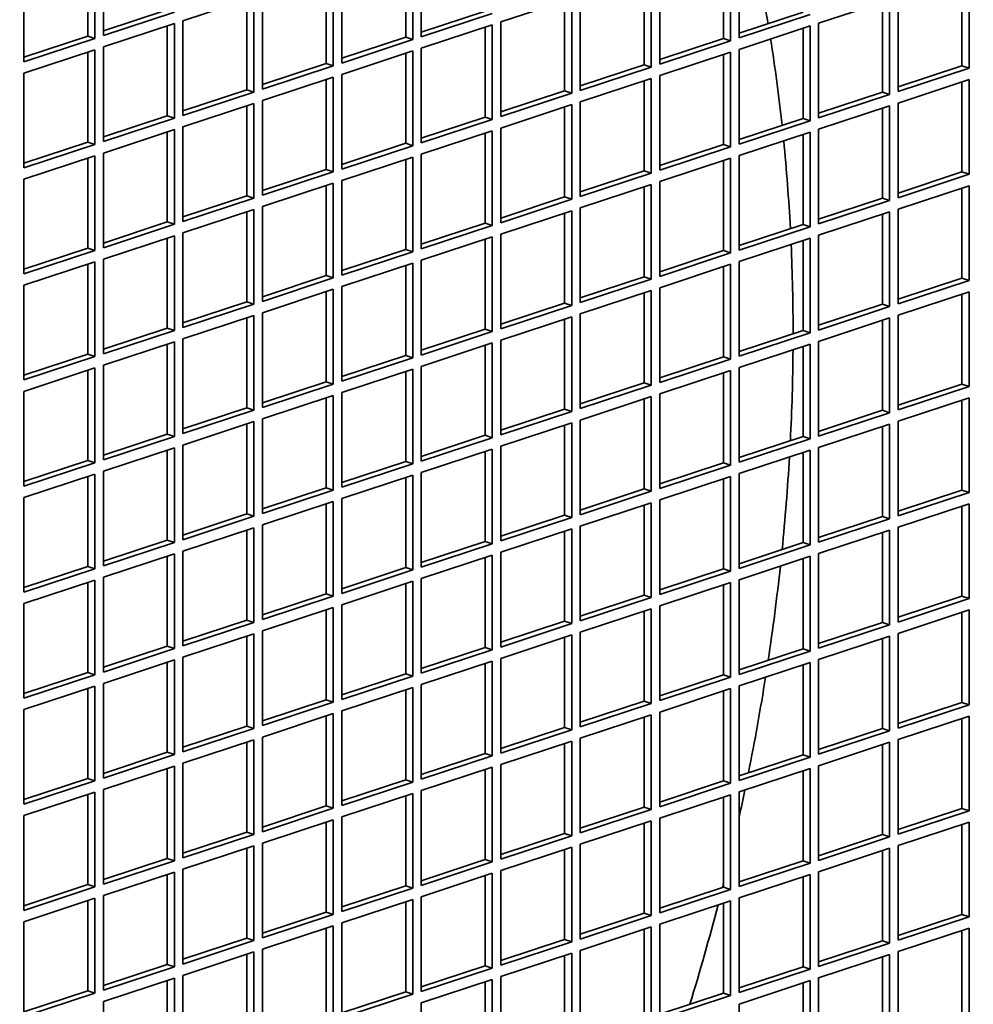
# Model space of a CAD drawing. Header units: millimetres. Extents: x 132 to 3320, y 40 to 2336.
# Tile 18 of 38: x 3038 to 3099, y 839 to 902. Entities that reach past the tile are written whole.
import ezdxf

# ---------------------------------------------------------------- set-up
doc = ezdxf.new("R2010")
doc.units = ezdxf.units.MM
doc.header["$LTSCALE"] = 8
doc.layers.add('Krawędzie widoczne(ISO)', color=7, linetype='Continuous', lineweight=35, true_color=0x262659)

msp = doc.modelspace()

# ---------------------------------------------------------------- linework, layer by layer
at = {"layer": 'Krawędzie widoczne(ISO)'}
for p, q in [((3042.235, 900.684), (3042.235, 906.427)), ((3042.687, 906.576), (3042.687, 900.535)), ((3043.23, 900.714), (3043.23, 906.756)), ((3062.961, 906.499), (3062.961, 900.457)), ((3063.504, 900.636), (3063.504, 906.678)), ((3083.235, 906.421), (3083.235, 900.379)), ((3083.778, 900.559), (3083.778, 906.6)), ((3062.509, 900.606), (3062.509, 906.349)), ((3082.783, 900.529), (3082.783, 906.272)), ((3038.162, 899.042), (3038.162, 905.083)), ((3057.44, 898.934), (3057.44, 904.677)), ((3057.893, 904.826), (3057.893, 898.785)), ((3058.436, 898.964), (3058.436, 905.006)), ((3077.714, 898.857), (3077.714, 904.6)), ((3078.167, 904.749), (3078.167, 898.707)), ((3078.71, 898.886), (3078.71, 904.928)), ((3097.989, 898.779), (3097.989, 904.522)), ((3098.441, 904.671), (3098.441, 898.63)), ((3053.367, 897.292), (3053.367, 903.333)), ((3073.641, 897.214), (3073.641, 903.256)), ((3048.299, 901.661), (3052.824, 903.154)), ((3052.372, 897.262), (3052.372, 903.005)), ((3052.824, 903.154), (3052.824, 897.113)), ((3068.573, 901.584), (3073.098, 903.077)), ((3072.646, 897.184), (3072.646, 902.927)), ((3073.098, 903.077), (3073.098, 897.035)), ((3088.847, 901.506), (3093.373, 902.999)), ((3092.92, 897.107), (3092.92, 902.85)), ((3093.373, 902.999), (3093.373, 896.957)), ((3093.916, 897.136), (3093.916, 903.178)), ((3043.23, 901.012), (3047.303, 902.356)), ((3047.756, 902.207), (3043.23, 900.714)), ((3063.504, 900.935), (3067.577, 902.279)), ((3068.03, 902.129), (3063.504, 900.636)), ((3083.778, 900.857), (3087.851, 902.201)), ((3088.304, 902.052), (3083.778, 900.559)), ((3043.23, 899.989), (3047.756, 901.482)), ((3047.756, 901.482), (3047.756, 895.44)), ((3048.299, 895.619), (3048.299, 901.661)), ((3063.504, 899.911), (3068.03, 901.404)), ((3068.03, 901.404), (3068.03, 895.363)), ((3068.573, 895.542), (3068.573, 901.584)), ((3088.847, 895.464), (3088.847, 901.506)), ((3047.303, 895.59), (3047.303, 901.333)), ((3067.577, 895.512), (3067.577, 901.255)), ((3083.778, 899.834), (3088.304, 901.327)), ((3087.851, 895.434), (3087.851, 901.177)), ((3088.304, 901.327), (3088.304, 895.285)), ((3038.162, 899.34), (3042.235, 900.684)), ((3042.687, 900.535), (3038.162, 899.042)), ((3042.235, 900.684), (3042.687, 900.535)), ((3058.436, 899.263), (3062.509, 900.606)), ((3062.961, 900.457), (3058.436, 898.964)), ((3062.509, 900.606), (3062.961, 900.457)), ((3078.71, 899.185), (3082.783, 900.529)), ((3083.235, 900.379), (3078.71, 898.886)), ((3082.783, 900.529), (3083.235, 900.379)), ((3038.162, 898.317), (3042.687, 899.81)), ((3042.235, 893.917), (3042.235, 899.66)), ((3042.687, 899.81), (3042.687, 893.768)), ((3043.23, 893.947), (3043.23, 899.989)), ((3058.436, 898.239), (3062.961, 899.732)), ((3062.509, 893.84), (3062.509, 899.583)), ((3062.961, 899.732), (3062.961, 893.69)), ((3063.504, 893.87), (3063.504, 899.911)), ((3078.71, 898.161), (3083.235, 899.654)), ((3082.783, 893.762), (3082.783, 899.505)), ((3083.235, 899.654), (3083.235, 893.613)), ((3083.778, 893.792), (3083.778, 899.834)), ((3053.367, 897.59), (3057.44, 898.934)), ((3057.44, 898.934), (3057.893, 898.785)), ((3073.641, 897.513), (3077.714, 898.857)), ((3077.714, 898.857), (3078.167, 898.707)), ((3038.162, 892.275), (3038.162, 898.317)), ((3057.893, 898.785), (3053.367, 897.292)), ((3058.436, 892.197), (3058.436, 898.239)), ((3078.167, 898.707), (3073.641, 897.214)), ((3093.916, 897.435), (3097.989, 898.779)), ((3098.441, 898.63), (3093.916, 897.136)), ((3097.989, 898.779), (3098.441, 898.63)), ((3053.367, 896.567), (3057.893, 898.06)), ((3057.44, 892.168), (3057.44, 897.911)), ((3057.893, 898.06), (3057.893, 892.018)), ((3073.641, 896.489), (3078.167, 897.982)), ((3077.714, 892.09), (3077.714, 897.833)), ((3078.167, 897.982), (3078.167, 891.941)), ((3078.71, 892.12), (3078.71, 898.161)), ((3093.916, 896.411), (3098.441, 897.905)), ((3097.989, 892.012), (3097.989, 897.755)), ((3098.441, 897.905), (3098.441, 891.863)), ((3048.299, 895.918), (3052.372, 897.262)), ((3052.824, 897.113), (3048.299, 895.619)), ((3052.372, 897.262), (3052.824, 897.113)), ((3068.573, 895.84), (3072.646, 897.184)), ((3073.098, 897.035), (3068.573, 895.542)), ((3072.646, 897.184), (3073.098, 897.035)), ((3088.847, 895.763), (3092.92, 897.107)), ((3093.373, 896.957), (3088.847, 895.464)), ((3092.92, 897.107), (3093.373, 896.957)), ((3048.299, 894.894), (3052.824, 896.388)), ((3052.824, 896.388), (3052.824, 890.346)), ((3053.367, 890.525), (3053.367, 896.567)), ((3073.641, 890.447), (3073.641, 896.489)), ((3093.916, 890.37), (3093.916, 896.411)), ((3052.372, 890.495), (3052.372, 896.238)), ((3068.573, 894.817), (3073.098, 896.31)), ((3072.646, 890.418), (3072.646, 896.161)), ((3073.098, 896.31), (3073.098, 890.268)), ((3088.847, 894.739), (3093.373, 896.232)), ((3092.92, 890.34), (3092.92, 896.083)), ((3093.373, 896.232), (3093.373, 890.191)), ((3043.23, 894.246), (3047.303, 895.59)), ((3047.756, 895.44), (3043.23, 893.947)), ((3047.303, 895.59), (3047.756, 895.44)), ((3063.504, 894.168), (3067.577, 895.512)), ((3068.03, 895.363), (3063.504, 893.87)), ((3067.577, 895.512), (3068.03, 895.363)), ((3083.778, 894.091), (3087.851, 895.434)), ((3088.304, 895.285), (3083.778, 893.792)), ((3087.851, 895.434), (3088.304, 895.285)), ((3043.23, 893.222), (3047.756, 894.715)), ((3047.303, 888.823), (3047.303, 894.566)), ((3047.756, 894.715), (3047.756, 888.674)), ((3048.299, 888.853), (3048.299, 894.894)), ((3063.504, 893.145), (3068.03, 894.638)), ((3067.577, 888.745), (3067.577, 894.488)), ((3068.03, 894.638), (3068.03, 888.596)), ((3068.573, 888.775), (3068.573, 894.817)), ((3083.778, 893.067), (3088.304, 894.56)), ((3088.304, 894.56), (3088.304, 888.518)), ((3088.847, 888.698), (3088.847, 894.739)), ((3038.162, 892.574), (3042.235, 893.917)), ((3042.235, 893.917), (3042.687, 893.768)), ((3058.436, 892.496), (3062.509, 893.84)), ((3062.509, 893.84), (3062.961, 893.69)), ((3087.851, 888.668), (3087.851, 894.411)), ((3042.687, 893.768), (3038.162, 892.275)), ((3043.23, 887.181), (3043.23, 893.222)), ((3062.961, 893.69), (3058.436, 892.197)), ((3078.71, 892.418), (3082.783, 893.762)), ((3083.235, 893.613), (3078.71, 892.12)), ((3082.783, 893.762), (3083.235, 893.613)), ((3038.162, 891.55), (3042.687, 893.043)), ((3042.235, 887.151), (3042.235, 892.894)), ((3042.687, 893.043), (3042.687, 887.001)), ((3058.436, 891.472), (3062.961, 892.965)), ((3062.509, 887.073), (3062.509, 892.816)), ((3062.961, 892.965), (3062.961, 886.924)), ((3063.504, 887.103), (3063.504, 893.145)), ((3078.71, 891.395), (3083.235, 892.888)), ((3082.783, 886.995), (3082.783, 892.739)), ((3083.235, 892.888), (3083.235, 886.846)), ((3083.778, 887.025), (3083.778, 893.067)), ((3053.367, 890.824), (3057.44, 892.168)), ((3057.893, 892.018), (3053.367, 890.525)), ((3057.44, 892.168), (3057.893, 892.018)), ((3073.641, 890.746), (3077.714, 892.09)), ((3078.167, 891.941), (3073.641, 890.447)), ((3077.714, 892.09), (3078.167, 891.941)), ((3093.916, 890.668), (3097.989, 892.012)), ((3097.989, 892.012), (3098.441, 891.863)), ((3038.162, 885.508), (3038.162, 891.55)), ((3053.367, 889.8), (3057.893, 891.293)), ((3057.893, 891.293), (3057.893, 885.252)), ((3058.436, 885.431), (3058.436, 891.472)), ((3078.71, 885.353), (3078.71, 891.395)), ((3098.441, 891.863), (3093.916, 890.37)), ((3057.44, 885.401), (3057.44, 891.144)), ((3073.641, 889.722), (3078.167, 891.216)), ((3077.714, 885.323), (3077.714, 891.066)), ((3078.167, 891.216), (3078.167, 885.174)), ((3093.916, 889.645), (3098.441, 891.138)), ((3097.989, 885.246), (3097.989, 890.989)), ((3098.441, 891.138), (3098.441, 885.096)), ((3048.299, 889.151), (3052.372, 890.495)), ((3052.824, 890.346), (3048.299, 888.853)), ((3052.372, 890.495), (3052.824, 890.346)), ((3068.573, 889.074), (3072.646, 890.418)), ((3073.098, 890.268), (3068.573, 888.775)), ((3072.646, 890.418), (3073.098, 890.268)), ((3088.847, 888.996), (3092.92, 890.34)), ((3093.373, 890.191), (3088.847, 888.698)), ((3092.92, 890.34), (3093.373, 890.191)), ((3048.299, 888.128), (3052.824, 889.621)), ((3052.372, 883.729), (3052.372, 889.472)), ((3052.824, 889.621), (3052.824, 883.579)), ((3053.367, 883.758), (3053.367, 889.8)), ((3068.573, 888.05), (3073.098, 889.543)), ((3073.098, 889.543), (3073.098, 883.502)), ((3073.641, 883.681), (3073.641, 889.722)), ((3088.847, 887.973), (3093.373, 889.466)), ((3093.373, 889.466), (3093.373, 883.424)), ((3093.916, 883.603), (3093.916, 889.645)), ((3043.23, 887.479), (3047.303, 888.823)), ((3047.303, 888.823), (3047.756, 888.674)), ((3072.646, 883.651), (3072.646, 889.394)), ((3092.92, 883.573), (3092.92, 889.316)), ((3047.756, 888.674), (3043.23, 887.181)), ((3063.504, 887.402), (3067.577, 888.745)), ((3068.03, 888.596), (3063.504, 887.103)), ((3067.577, 888.745), (3068.03, 888.596)), ((3083.778, 887.324), (3087.851, 888.668)), ((3088.304, 888.518), (3083.778, 887.025)), ((3087.851, 888.668), (3088.304, 888.518)), ((3043.23, 886.456), (3047.756, 887.949)), ((3047.303, 882.056), (3047.303, 887.799)), ((3047.756, 887.949), (3047.756, 881.907)), ((3048.299, 882.086), (3048.299, 888.128)), ((3063.504, 886.378), (3068.03, 887.871)), ((3067.577, 881.979), (3067.577, 887.722)), ((3068.03, 887.871), (3068.03, 881.829)), ((3068.573, 882.009), (3068.573, 888.05)), ((3083.778, 886.3), (3088.304, 887.793)), ((3087.851, 881.901), (3087.851, 887.644)), ((3088.304, 887.793), (3088.304, 881.752)), ((3088.847, 881.931), (3088.847, 887.973)), ((3038.162, 885.807), (3042.235, 887.151)), ((3042.687, 887.001), (3038.162, 885.508)), ((3042.235, 887.151), (3042.687, 887.001)), ((3058.436, 885.729), (3062.509, 887.073)), ((3062.961, 886.924), (3058.436, 885.431)), ((3062.509, 887.073), (3062.961, 886.924)), ((3078.71, 885.652), (3082.783, 886.995)), ((3082.783, 886.995), (3083.235, 886.846)), ((3038.162, 884.783), (3042.687, 886.276)), ((3042.687, 886.276), (3042.687, 880.235)), ((3043.23, 880.414), (3043.23, 886.456)), ((3063.504, 880.336), (3063.504, 886.378)), ((3083.235, 886.846), (3078.71, 885.353)), ((3083.778, 880.259), (3083.778, 886.3)), ((3042.235, 880.384), (3042.235, 886.127)), ((3058.436, 884.706), (3062.961, 886.199)), ((3062.509, 880.306), (3062.509, 886.05)), ((3062.961, 886.199), (3062.961, 880.157)), ((3078.71, 884.628), (3083.235, 886.121)), ((3082.783, 880.229), (3082.783, 885.972)), ((3083.235, 886.121), (3083.235, 880.08)), ((3053.367, 884.057), (3057.44, 885.401)), ((3057.893, 885.252), (3053.367, 883.758)), ((3057.44, 885.401), (3057.893, 885.252)), ((3073.641, 883.979), (3077.714, 885.323)), ((3078.167, 885.174), (3073.641, 883.681)), ((3077.714, 885.323), (3078.167, 885.174)), ((3093.916, 883.902), (3097.989, 885.246)), ((3098.441, 885.096), (3093.916, 883.603)), ((3097.989, 885.246), (3098.441, 885.096)), ((3038.162, 878.742), (3038.162, 884.783)), ((3053.367, 883.033), (3057.893, 884.527)), ((3057.893, 884.527), (3057.893, 878.485)), ((3058.436, 878.664), (3058.436, 884.706)), ((3073.641, 882.956), (3078.167, 884.449)), ((3078.167, 884.449), (3078.167, 878.407)), ((3078.71, 878.586), (3078.71, 884.628)), ((3057.44, 878.634), (3057.44, 884.377)), ((3077.714, 878.557), (3077.714, 884.3)), ((3093.916, 882.878), (3098.441, 884.371)), ((3097.989, 878.479), (3097.989, 884.222)), ((3098.441, 884.371), (3098.441, 878.33)), ((3048.299, 882.385), (3052.372, 883.729)), ((3052.824, 883.579), (3048.299, 882.086)), ((3052.372, 883.729), (3052.824, 883.579)), ((3068.573, 882.307), (3072.646, 883.651)), ((3073.098, 883.502), (3068.573, 882.009)), ((3072.646, 883.651), (3073.098, 883.502)), ((3088.847, 882.23), (3092.92, 883.573)), ((3093.373, 883.424), (3088.847, 881.931)), ((3092.92, 883.573), (3093.373, 883.424)), ((3048.299, 881.361), (3052.824, 882.854)), ((3052.372, 876.962), (3052.372, 882.705)), ((3052.824, 882.854), (3052.824, 876.813)), ((3053.367, 876.992), (3053.367, 883.033)), ((3068.573, 881.284), (3073.098, 882.777)), ((3072.646, 876.884), (3072.646, 882.627)), ((3073.098, 882.777), (3073.098, 876.735)), ((3073.641, 876.914), (3073.641, 882.956)), ((3088.847, 881.206), (3093.373, 882.699)), ((3092.92, 876.807), (3092.92, 882.55)), ((3093.373, 882.699), (3093.373, 876.657)), ((3093.916, 876.837), (3093.916, 882.878)), ((3043.23, 880.713), (3047.303, 882.056)), ((3047.756, 881.907), (3043.23, 880.414)), ((3047.303, 882.056), (3047.756, 881.907)), ((3063.504, 880.635), (3067.577, 881.979)), ((3067.577, 881.979), (3068.03, 881.829)), ((3083.778, 880.557), (3087.851, 881.901)), ((3087.851, 881.901), (3088.304, 881.752)), ((3048.299, 875.32), (3048.299, 881.361)), ((3068.03, 881.829), (3063.504, 880.336)), ((3068.573, 875.242), (3068.573, 881.284)), ((3088.304, 881.752), (3083.778, 880.259)), ((3043.23, 879.689), (3047.756, 881.182)), ((3047.303, 875.29), (3047.303, 881.033)), ((3047.756, 881.182), (3047.756, 875.14)), ((3063.504, 879.611), (3068.03, 881.104)), ((3067.577, 875.212), (3067.577, 880.955)), ((3068.03, 881.104), (3068.03, 875.063)), ((3083.778, 879.534), (3088.304, 881.027)), ((3087.851, 875.134), (3087.851, 880.877)), ((3088.304, 881.027), (3088.304, 874.985)), ((3088.847, 875.164), (3088.847, 881.206)), ((3038.162, 879.04), (3042.235, 880.384)), ((3042.687, 880.235), (3038.162, 878.742)), ((3042.235, 880.384), (3042.687, 880.235)), ((3058.436, 878.963), (3062.509, 880.306)), ((3062.961, 880.157), (3058.436, 878.664)), ((3062.509, 880.306), (3062.961, 880.157)), ((3078.71, 878.885), (3082.783, 880.229)), ((3083.235, 880.08), (3078.71, 878.586)), ((3082.783, 880.229), (3083.235, 880.08)), ((3038.162, 878.017), (3042.687, 879.51)), ((3042.235, 873.617), (3042.235, 879.36)), ((3042.687, 879.51), (3042.687, 873.468)), ((3043.23, 873.647), (3043.23, 879.689)), ((3058.436, 877.939), (3062.961, 879.432)), ((3062.961, 879.432), (3062.961, 873.391)), ((3063.504, 873.57), (3063.504, 879.611)), ((3083.778, 873.492), (3083.778, 879.534)), ((3062.509, 873.54), (3062.509, 879.283)), ((3078.71, 877.861), (3083.235, 879.355)), ((3082.783, 873.462), (3082.783, 879.205)), ((3083.235, 879.355), (3083.235, 873.313)), ((3053.367, 877.29), (3057.44, 878.634)), ((3057.893, 878.485), (3053.367, 876.992)), ((3057.44, 878.634), (3057.893, 878.485)), ((3073.641, 877.213), (3077.714, 878.557)), ((3078.167, 878.407), (3073.641, 876.914)), ((3077.714, 878.557), (3078.167, 878.407)), ((3093.916, 877.135), (3097.989, 878.479)), ((3098.441, 878.33), (3093.916, 876.837)), ((3097.989, 878.479), (3098.441, 878.33)), ((3038.162, 871.975), (3038.162, 878.017)), ((3053.367, 876.267), (3057.893, 877.76)), ((3057.44, 871.868), (3057.44, 877.611)), ((3057.893, 877.76), (3057.893, 871.718)), ((3058.436, 871.897), (3058.436, 877.939)), ((3073.641, 876.189), (3078.167, 877.682)), ((3077.714, 871.79), (3077.714, 877.533)), ((3078.167, 877.682), (3078.167, 871.641)), ((3078.71, 871.82), (3078.71, 877.861)), ((3093.916, 876.112), (3098.441, 877.605)), ((3098.441, 877.605), (3098.441, 871.563)), ((3048.299, 875.618), (3052.372, 876.962)), ((3052.372, 876.962), (3052.824, 876.813)), ((3068.573, 875.541), (3072.646, 876.884)), ((3072.646, 876.884), (3073.098, 876.735)), ((3097.989, 871.712), (3097.989, 877.455)), ((3052.824, 876.813), (3048.299, 875.32)), ((3053.367, 870.225), (3053.367, 876.267)), ((3073.098, 876.735), (3068.573, 875.242)), ((3088.847, 875.463), (3092.92, 876.807)), ((3093.373, 876.657), (3088.847, 875.164)), ((3092.92, 876.807), (3093.373, 876.657)), ((3048.299, 874.595), (3052.824, 876.088)), ((3052.372, 870.195), (3052.372, 875.938)), ((3052.824, 876.088), (3052.824, 870.046)), ((3068.573, 874.517), (3073.098, 876.01)), ((3072.646, 870.118), (3072.646, 875.861)), ((3073.098, 876.01), (3073.098, 869.968)), ((3073.641, 870.148), (3073.641, 876.189)), ((3088.847, 874.439), (3093.373, 875.932)), ((3092.92, 870.04), (3092.92, 875.783)), ((3093.373, 875.932), (3093.373, 869.891)), ((3093.916, 870.07), (3093.916, 876.112)), ((3043.23, 873.946), (3047.303, 875.29)), ((3047.756, 875.14), (3043.23, 873.647)), ((3047.303, 875.29), (3047.756, 875.14)), ((3063.504, 873.868), (3067.577, 875.212)), ((3068.03, 875.063), (3063.504, 873.57)), ((3067.577, 875.212), (3068.03, 875.063)), ((3083.778, 873.791), (3087.851, 875.134)), ((3088.304, 874.985), (3083.778, 873.492)), ((3087.851, 875.134), (3088.304, 874.985)), ((3043.23, 872.922), (3047.756, 874.415)), ((3047.756, 874.415), (3047.756, 868.374)), ((3048.299, 868.553), (3048.299, 874.595)), ((3063.504, 872.845), (3068.03, 874.338)), ((3068.03, 874.338), (3068.03, 868.296)), ((3068.573, 868.475), (3068.573, 874.517)), ((3088.847, 868.398), (3088.847, 874.439)), ((3047.303, 868.523), (3047.303, 874.266)), ((3067.577, 868.445), (3067.577, 874.188)), ((3083.778, 872.767), (3088.304, 874.26)), ((3087.851, 868.368), (3087.851, 874.111)), ((3088.304, 874.26), (3088.304, 868.219)), ((3038.162, 872.274), (3042.235, 873.617)), ((3042.687, 873.468), (3038.162, 871.975)), ((3042.235, 873.617), (3042.687, 873.468)), ((3058.436, 872.196), (3062.509, 873.54)), ((3062.961, 873.391), (3058.436, 871.897)), ((3062.509, 873.54), (3062.961, 873.391)), ((3078.71, 872.118), (3082.783, 873.462)), ((3083.235, 873.313), (3078.71, 871.82)), ((3082.783, 873.462), (3083.235, 873.313)), ((3038.162, 871.25), (3042.687, 872.743)), ((3042.235, 866.851), (3042.235, 872.594)), ((3042.687, 872.743), (3042.687, 866.702)), ((3043.23, 866.881), (3043.23, 872.922)), ((3058.436, 871.172), (3062.961, 872.666)), ((3062.509, 866.773), (3062.509, 872.516)), ((3062.961, 872.666), (3062.961, 866.624)), ((3063.504, 866.803), (3063.504, 872.845)), ((3078.71, 871.095), (3083.235, 872.588)), ((3083.235, 872.588), (3083.235, 866.546)), ((3083.778, 866.725), (3083.778, 872.767)), ((3053.367, 870.524), (3057.44, 871.868)), ((3057.44, 871.868), (3057.893, 871.718)), ((3082.783, 866.696), (3082.783, 872.439)), ((3038.162, 865.208), (3038.162, 871.25)), ((3057.893, 871.718), (3053.367, 870.225)), ((3073.641, 870.446), (3077.714, 871.79)), ((3078.167, 871.641), (3073.641, 870.148)), ((3077.714, 871.79), (3078.167, 871.641)), ((3093.916, 870.369), (3097.989, 871.712)), ((3098.441, 871.563), (3093.916, 870.07)), ((3097.989, 871.712), (3098.441, 871.563)), ((3053.367, 869.5), (3057.893, 870.993)), ((3057.44, 865.101), (3057.44, 870.844)), ((3057.893, 870.993), (3057.893, 864.952)), ((3058.436, 865.131), (3058.436, 871.172)), ((3073.641, 869.423), (3078.167, 870.916)), ((3077.714, 865.023), (3077.714, 870.766)), ((3078.167, 870.916), (3078.167, 864.874)), ((3078.71, 865.053), (3078.71, 871.095)), ((3093.916, 869.345), (3098.441, 870.838)), ((3097.989, 864.946), (3097.989, 870.689)), ((3098.441, 870.838), (3098.441, 864.796)), ((3048.299, 868.852), (3052.372, 870.195)), ((3052.824, 870.046), (3048.299, 868.553)), ((3052.372, 870.195), (3052.824, 870.046)), ((3068.573, 868.774), (3072.646, 870.118)), ((3073.098, 869.968), (3068.573, 868.475)), ((3072.646, 870.118), (3073.098, 869.968)), ((3088.847, 868.696), (3092.92, 870.04)), ((3092.92, 870.04), (3093.373, 869.891)), ((3048.299, 867.828), (3052.824, 869.321)), ((3052.824, 869.321), (3052.824, 863.279)), ((3053.367, 863.459), (3053.367, 869.5)), ((3073.641, 863.381), (3073.641, 869.423)), ((3093.373, 869.891), (3088.847, 868.398)), ((3093.916, 863.303), (3093.916, 869.345)), ((3052.372, 863.429), (3052.372, 869.172)), ((3068.573, 867.75), (3073.098, 869.243)), ((3072.646, 863.351), (3072.646, 869.094)), ((3073.098, 869.243), (3073.098, 863.202)), ((3088.847, 867.673), (3093.373, 869.166)), ((3092.92, 863.273), (3092.92, 869.016)), ((3093.373, 869.166), (3093.373, 863.124)), ((3043.23, 867.179), (3047.303, 868.523)), ((3047.756, 868.374), (3043.23, 866.881)), ((3047.303, 868.523), (3047.756, 868.374)), ((3063.504, 867.102), (3067.577, 868.445)), ((3068.03, 868.296), (3063.504, 866.803)), ((3067.577, 868.445), (3068.03, 868.296)), ((3083.778, 867.024), (3087.851, 868.368)), ((3088.304, 868.219), (3083.778, 866.725)), ((3087.851, 868.368), (3088.304, 868.219)), ((3043.23, 866.156), (3047.756, 867.649)), ((3047.303, 861.756), (3047.303, 867.499)), ((3047.756, 867.649), (3047.756, 861.607)), ((3048.299, 861.786), (3048.299, 867.828)), ((3063.504, 866.078), (3068.03, 867.571)), ((3068.03, 867.571), (3068.03, 861.53)), ((3068.573, 861.709), (3068.573, 867.75)), ((3083.778, 866), (3088.304, 867.494)), ((3088.304, 867.494), (3088.304, 861.452)), ((3088.847, 861.631), (3088.847, 867.673)), ((3038.162, 865.507), (3042.235, 866.851)), ((3042.235, 866.851), (3042.687, 866.702)), ((3067.577, 861.679), (3067.577, 867.422)), ((3087.851, 861.601), (3087.851, 867.344)), ((3042.687, 866.702), (3038.162, 865.208)), ((3058.436, 865.429), (3062.509, 866.773)), ((3062.961, 866.624), (3058.436, 865.131)), ((3062.509, 866.773), (3062.961, 866.624)), ((3078.71, 865.352), (3082.783, 866.696)), ((3083.235, 866.546), (3078.71, 865.053)), ((3082.783, 866.696), (3083.235, 866.546)), ((3038.162, 864.483), (3042.687, 865.977)), ((3042.235, 860.084), (3042.235, 865.827)), ((3042.687, 865.977), (3042.687, 859.935)), ((3043.23, 860.114), (3043.23, 866.156)), ((3058.436, 864.406), (3062.961, 865.899)), ((3062.509, 860.007), (3062.509, 865.75)), ((3062.961, 865.899), (3062.961, 859.857)), ((3063.504, 860.036), (3063.504, 866.078)), ((3078.71, 864.328), (3083.235, 865.821)), ((3082.783, 859.929), (3082.783, 865.672)), ((3083.235, 865.821), (3083.235, 859.78)), ((3083.778, 859.959), (3083.778, 866)), ((3053.367, 863.757), (3057.44, 865.101)), ((3057.893, 864.952), (3053.367, 863.459)), ((3057.44, 865.101), (3057.893, 864.952)), ((3073.641, 863.68), (3077.714, 865.023)), ((3077.714, 865.023), (3078.167, 864.874)), ((3093.916, 863.602), (3097.989, 864.946)), ((3097.989, 864.946), (3098.441, 864.796)), ((3038.162, 858.442), (3038.162, 864.483)), ((3058.436, 858.364), (3058.436, 864.406)), ((3078.167, 864.874), (3073.641, 863.381)), ((3078.71, 858.287), (3078.71, 864.328)), ((3098.441, 864.796), (3093.916, 863.303)), ((3053.367, 862.734), (3057.893, 864.227)), ((3057.44, 858.334), (3057.44, 864.077)), ((3057.893, 864.227), (3057.893, 858.185)), ((3073.641, 862.656), (3078.167, 864.149)), ((3077.714, 858.257), (3077.714, 864)), ((3078.167, 864.149), (3078.167, 858.107)), ((3093.916, 862.578), (3098.441, 864.071)), ((3097.989, 858.179), (3097.989, 863.922)), ((3098.441, 864.071), (3098.441, 858.03)), ((3048.299, 862.085), (3052.372, 863.429)), ((3052.824, 863.279), (3048.299, 861.786)), ((3052.372, 863.429), (3052.824, 863.279)), ((3068.573, 862.007), (3072.646, 863.351)), ((3073.098, 863.202), (3068.573, 861.709)), ((3072.646, 863.351), (3073.098, 863.202)), ((3088.847, 861.93), (3092.92, 863.273)), ((3093.373, 863.124), (3088.847, 861.631)), ((3092.92, 863.273), (3093.373, 863.124)), ((3048.299, 861.061), (3052.824, 862.554)), ((3052.372, 856.662), (3052.372, 862.405)), ((3052.824, 862.554), (3052.824, 856.513)), ((3053.367, 856.692), (3053.367, 862.734)), ((3068.573, 860.984), (3073.098, 862.477)), ((3073.098, 862.477), (3073.098, 856.435)), ((3073.641, 856.614), (3073.641, 862.656)), ((3088.847, 860.906), (3093.373, 862.399)), ((3093.373, 862.399), (3093.373, 856.358)), ((3093.916, 856.537), (3093.916, 862.578)), ((3072.646, 856.584), (3072.646, 862.327)), ((3092.92, 856.507), (3092.92, 862.25)), ((3043.23, 860.413), (3047.303, 861.756)), ((3047.756, 861.607), (3043.23, 860.114)), ((3047.303, 861.756), (3047.756, 861.607)), ((3063.504, 860.335), (3067.577, 861.679)), ((3068.03, 861.53), (3063.504, 860.036)), ((3067.577, 861.679), (3068.03, 861.53)), ((3083.778, 860.257), (3087.851, 861.601)), ((3088.304, 861.452), (3083.778, 859.959)), ((3087.851, 861.601), (3088.304, 861.452)), ((3043.23, 859.389), (3047.756, 860.882)), ((3047.303, 854.99), (3047.303, 860.733)), ((3047.756, 860.882), (3047.756, 854.841)), ((3048.299, 855.02), (3048.299, 861.061)), ((3063.504, 859.311), (3068.03, 860.805)), ((3067.577, 854.912), (3067.577, 860.655)), ((3068.03, 860.805), (3068.03, 854.763)), ((3068.573, 854.942), (3068.573, 860.984)), ((3083.778, 859.234), (3088.304, 860.727)), ((3087.851, 854.835), (3087.851, 860.578)), ((3088.304, 860.727), (3088.304, 854.685)), ((3088.847, 854.864), (3088.847, 860.906)), ((3038.162, 858.74), (3042.235, 860.084)), ((3042.687, 859.935), (3038.162, 858.442)), ((3042.235, 860.084), (3042.687, 859.935)), ((3058.436, 858.663), (3062.509, 860.007)), ((3062.509, 860.007), (3062.961, 859.857)), ((3078.71, 858.585), (3082.783, 859.929)), ((3082.783, 859.929), (3083.235, 859.78)), ((3043.23, 853.347), (3043.23, 859.389)), ((3062.961, 859.857), (3058.436, 858.364)), ((3063.504, 853.27), (3063.504, 859.311)), ((3083.235, 859.78), (3078.71, 858.287)), ((3038.162, 857.717), (3042.687, 859.21)), ((3042.235, 853.318), (3042.235, 859.061)), ((3042.687, 859.21), (3042.687, 853.168)), ((3058.436, 857.639), (3062.961, 859.132)), ((3062.509, 853.24), (3062.509, 858.983)), ((3062.961, 859.132), (3062.961, 853.091)), ((3078.71, 857.562), (3083.235, 859.055)), ((3082.783, 853.162), (3082.783, 858.905)), ((3083.235, 859.055), (3083.235, 853.013)), ((3083.778, 853.192), (3083.778, 859.234)), ((3053.367, 856.991), (3057.44, 858.334)), ((3057.893, 858.185), (3053.367, 856.692)), ((3057.44, 858.334), (3057.893, 858.185)), ((3073.641, 856.913), (3077.714, 858.257)), ((3078.167, 858.107), (3073.641, 856.614)), ((3077.714, 858.257), (3078.167, 858.107)), ((3093.916, 856.835), (3097.989, 858.179)), ((3098.441, 858.03), (3093.916, 856.537)), ((3097.989, 858.179), (3098.441, 858.03)), ((3038.162, 851.675), (3038.162, 857.717)), ((3053.367, 855.967), (3057.893, 857.46)), ((3057.893, 857.46), (3057.893, 851.418)), ((3058.436, 851.598), (3058.436, 857.639)), ((3073.641, 855.889), (3078.167, 857.382)), ((3078.167, 857.382), (3078.167, 851.341)), ((3078.71, 851.52), (3078.71, 857.562)), ((3057.44, 851.568), (3057.44, 857.311)), ((3077.714, 851.49), (3077.714, 857.233)), ((3093.916, 855.812), (3098.441, 857.305)), ((3097.989, 851.412), (3097.989, 857.155)), ((3098.441, 857.305), (3098.441, 851.263)), ((3048.299, 855.318), (3052.372, 856.662)), ((3052.824, 856.513), (3048.299, 855.02)), ((3052.372, 856.662), (3052.824, 856.513)), ((3068.573, 855.241), (3072.646, 856.584)), ((3073.098, 856.435), (3068.573, 854.942)), ((3072.646, 856.584), (3073.098, 856.435)), ((3088.847, 855.163), (3092.92, 856.507)), ((3093.373, 856.358), (3088.847, 854.864)), ((3092.92, 856.507), (3093.373, 856.358)), ((3048.299, 854.295), (3052.824, 855.788)), ((3052.372, 849.895), (3052.372, 855.638)), ((3052.824, 855.788), (3052.824, 849.746)), ((3053.367, 849.925), (3053.367, 855.967)), ((3068.573, 854.217), (3073.098, 855.71)), ((3072.646, 849.818), (3072.646, 855.561)), ((3073.098, 855.71), (3073.098, 849.668)), ((3073.641, 849.848), (3073.641, 855.889)), ((3088.847, 854.139), (3093.373, 855.633)), ((3093.373, 855.633), (3093.373, 849.591)), ((3093.916, 849.77), (3093.916, 855.812)), ((3043.23, 853.646), (3047.303, 854.99)), ((3047.303, 854.99), (3047.756, 854.841)), ((3063.504, 853.568), (3067.577, 854.912)), ((3067.577, 854.912), (3068.03, 854.763)), ((3092.92, 849.74), (3092.92, 855.483)), ((3047.756, 854.841), (3043.23, 853.347)), ((3048.299, 848.253), (3048.299, 854.295)), ((3068.03, 854.763), (3063.504, 853.27)), ((3083.778, 853.491), (3087.851, 854.835)), ((3088.304, 854.685), (3083.778, 853.192)), ((3087.851, 854.835), (3088.304, 854.685)), ((3043.23, 852.622), (3047.756, 854.116)), ((3047.303, 848.223), (3047.303, 853.966)), ((3047.756, 854.116), (3047.756, 848.074)), ((3063.504, 852.545), (3068.03, 854.038)), ((3067.577, 848.146), (3067.577, 853.889)), ((3068.03, 854.038), (3068.03, 847.996)), ((3068.573, 848.175), (3068.573, 854.217)), ((3083.778, 852.467), (3088.304, 853.96)), ((3087.851, 848.068), (3087.851, 853.811)), ((3088.304, 853.96), (3088.304, 847.919)), ((3088.847, 848.098), (3088.847, 854.139)), ((3038.162, 851.974), (3042.235, 853.318)), ((3042.687, 853.168), (3038.162, 851.675)), ((3042.235, 853.318), (3042.687, 853.168)), ((3058.436, 851.896), (3062.509, 853.24)), ((3062.961, 853.091), (3058.436, 851.598)), ((3062.509, 853.24), (3062.961, 853.091)), ((3078.71, 851.819), (3082.783, 853.162)), ((3083.235, 853.013), (3078.71, 851.52)), ((3082.783, 853.162), (3083.235, 853.013)), ((3038.162, 850.95), (3042.687, 852.443)), ((3042.687, 852.443), (3042.687, 846.402)), ((3043.23, 846.581), (3043.23, 852.622)), ((3058.436, 850.873), (3062.961, 852.366)), ((3062.961, 852.366), (3062.961, 846.324)), ((3063.504, 846.503), (3063.504, 852.545)), ((3083.778, 846.426), (3083.778, 852.467)), ((3042.235, 846.551), (3042.235, 852.294)), ((3062.509, 846.473), (3062.509, 852.216)), ((3078.71, 850.795), (3083.235, 852.288)), ((3082.783, 846.396), (3082.783, 852.139)), ((3083.235, 852.288), (3083.235, 846.246)), ((3053.367, 850.224), (3057.44, 851.568)), ((3057.893, 851.418), (3053.367, 849.925)), ((3057.44, 851.568), (3057.893, 851.418)), ((3073.641, 850.146), (3077.714, 851.49)), ((3078.167, 851.341), (3073.641, 849.848)), ((3077.714, 851.49), (3078.167, 851.341)), ((3093.916, 850.069), (3097.989, 851.412)), ((3098.441, 851.263), (3093.916, 849.77)), ((3097.989, 851.412), (3098.441, 851.263)), ((3038.162, 844.909), (3038.162, 850.95)), ((3053.367, 849.2), (3057.893, 850.693)), ((3057.44, 844.801), (3057.44, 850.544)), ((3057.893, 850.693), (3057.893, 844.652)), ((3058.436, 844.831), (3058.436, 850.873)), ((3073.641, 849.123), (3078.167, 850.616)), ((3077.714, 844.723), (3077.714, 850.466)), ((3078.167, 850.616), (3078.167, 844.574)), ((3078.71, 844.753), (3078.71, 850.795)), ((3093.916, 849.045), (3098.441, 850.538)), ((3098.441, 850.538), (3098.441, 844.496)), ((3048.299, 848.552), (3052.372, 849.895)), ((3052.372, 849.895), (3052.824, 849.746)), ((3097.989, 844.646), (3097.989, 850.389)), ((3052.824, 849.746), (3048.299, 848.253)), ((3068.573, 848.474), (3072.646, 849.818)), ((3073.098, 849.668), (3068.573, 848.175)), ((3072.646, 849.818), (3073.098, 849.668)), ((3088.847, 848.396), (3092.92, 849.74)), ((3093.373, 849.591), (3088.847, 848.098)), ((3092.92, 849.74), (3093.373, 849.591)), ((3048.299, 847.528), (3052.824, 849.021)), ((3052.372, 843.129), (3052.372, 848.872)), ((3052.824, 849.021), (3052.824, 842.979)), ((3053.367, 843.159), (3053.367, 849.2)), ((3068.573, 847.45), (3073.098, 848.944)), ((3072.646, 843.051), (3072.646, 848.794)), ((3073.098, 848.944), (3073.098, 842.902)), ((3073.641, 843.081), (3073.641, 849.123)), ((3088.847, 847.373), (3093.373, 848.866)), ((3092.92, 842.974), (3092.92, 848.717)), ((3093.373, 848.866), (3093.373, 842.824)), ((3093.916, 843.003), (3093.916, 849.045)), ((3043.23, 846.879), (3047.303, 848.223)), ((3047.756, 848.074), (3043.23, 846.581)), ((3047.303, 848.223), (3047.756, 848.074)), ((3063.504, 846.802), (3067.577, 848.146)), ((3068.03, 847.996), (3063.504, 846.503)), ((3067.577, 848.146), (3068.03, 847.996)), ((3083.778, 846.724), (3087.851, 848.068)), ((3087.851, 848.068), (3088.304, 847.919)), ((3043.23, 845.856), (3047.756, 847.349)), ((3047.756, 847.349), (3047.756, 841.307)), ((3048.299, 841.486), (3048.299, 847.528)), ((3068.573, 841.409), (3068.573, 847.45)), ((3088.304, 847.919), (3083.778, 846.426)), ((3088.847, 841.331), (3088.847, 847.373)), ((3047.303, 841.457), (3047.303, 847.2)), ((3063.504, 845.778), (3068.03, 847.271)), ((3067.577, 841.379), (3067.577, 847.122)), ((3068.03, 847.271), (3068.03, 841.23)), ((3083.778, 845.701), (3088.304, 847.194)), ((3087.851, 841.301), (3087.851, 847.044)), ((3088.304, 847.194), (3088.304, 841.152)), ((3038.162, 845.207), (3042.235, 846.551)), ((3042.687, 846.402), (3038.162, 844.909)), ((3042.235, 846.551), (3042.687, 846.402)), ((3058.436, 845.13), (3062.509, 846.473)), ((3062.961, 846.324), (3058.436, 844.831)), ((3062.509, 846.473), (3062.961, 846.324)), ((3078.71, 845.052), (3082.783, 846.396)), ((3083.235, 846.246), (3078.71, 844.753)), ((3082.783, 846.396), (3083.235, 846.246)), ((3038.162, 844.184), (3042.687, 845.677)), ((3042.235, 839.784), (3042.235, 845.527)), ((3042.687, 845.677), (3042.687, 839.635)), ((3043.23, 839.814), (3043.23, 845.856)), ((3058.436, 844.106), (3062.961, 845.599)), ((3062.509, 839.707), (3062.509, 845.45)), ((3062.961, 845.599), (3062.961, 839.557)), ((3063.504, 839.737), (3063.504, 845.778)), ((3078.71, 844.028), (3083.235, 845.521)), ((3083.235, 845.521), (3083.235, 839.48)), ((3083.778, 839.659), (3083.778, 845.701)), ((3082.783, 839.629), (3082.783, 845.372)), ((3038.162, 838.142), (3038.162, 844.184)), ((3053.367, 843.457), (3057.44, 844.801)), ((3057.893, 844.652), (3053.367, 843.159)), ((3057.44, 844.801), (3057.893, 844.652)), ((3073.641, 843.38), (3077.714, 844.723)), ((3078.167, 844.574), (3073.641, 843.081)), ((3077.714, 844.723), (3078.167, 844.574)), ((3093.916, 843.302), (3097.989, 844.646)), ((3098.441, 844.496), (3093.916, 843.003)), ((3097.989, 844.646), (3098.441, 844.496)), ((3053.367, 842.434), (3057.893, 843.927)), ((3057.44, 838.034), (3057.44, 843.777)), ((3057.893, 843.927), (3057.893, 837.885)), ((3058.436, 838.064), (3058.436, 844.106)), ((3073.641, 842.356), (3078.167, 843.849)), ((3077.714, 837.957), (3077.714, 843.7)), ((3078.167, 843.849), (3078.167, 837.807)), ((3078.71, 837.987), (3078.71, 844.028)), ((3093.916, 842.278), (3098.441, 843.771)), ((3097.989, 837.879), (3097.989, 843.622)), ((3098.441, 843.771), (3098.441, 837.73)), ((3048.299, 841.785), (3052.372, 843.129)), ((3052.824, 842.979), (3048.299, 841.486)), ((3052.372, 843.129), (3052.824, 842.979)), ((3068.573, 841.707), (3072.646, 843.051)), ((3072.646, 843.051), (3073.098, 842.902)), ((3088.847, 841.63), (3092.92, 842.974)), ((3092.92, 842.974), (3093.373, 842.824)), ((3053.367, 836.392), (3053.367, 842.434)), ((3073.098, 842.902), (3068.573, 841.409)), ((3073.641, 836.314), (3073.641, 842.356)), ((3093.373, 842.824), (3088.847, 841.331)), ((3048.299, 840.761), (3052.824, 842.254)), ((3052.372, 836.362), (3052.372, 842.105)), ((3052.824, 842.254), (3052.824, 836.213)), ((3068.573, 840.684), (3073.098, 842.177)), ((3072.646, 836.285), (3072.646, 842.028)), ((3073.098, 842.177), (3073.098, 836.135)), ((3088.847, 840.606), (3093.373, 842.099)), ((3092.92, 836.207), (3092.92, 841.95)), ((3093.373, 842.099), (3093.373, 836.058)), ((3093.916, 836.237), (3093.916, 842.278)), ((3043.23, 840.113), (3047.303, 841.457)), ((3047.756, 841.307), (3043.23, 839.814)), ((3047.303, 841.457), (3047.756, 841.307)), ((3063.504, 840.035), (3067.577, 841.379)), ((3068.03, 841.23), (3063.504, 839.737)), ((3067.577, 841.379), (3068.03, 841.23)), ((3083.778, 839.958), (3087.851, 841.301)), ((3088.304, 841.152), (3083.778, 839.659)), ((3087.851, 841.301), (3088.304, 841.152)), ((3043.23, 839.089), (3047.756, 840.582)), ((3047.303, 834.69), (3047.303, 840.433)), ((3047.756, 840.582), (3047.756, 834.541)), ((3048.299, 834.72), (3048.299, 840.761)), ((3063.504, 839.012), (3068.03, 840.505)), ((3068.03, 840.505), (3068.03, 834.463)), ((3068.573, 834.642), (3068.573, 840.684)), ((3083.778, 838.934), (3088.304, 840.427)), ((3088.304, 840.427), (3088.304, 834.385)), ((3088.847, 834.565), (3088.847, 840.606)), ((3067.577, 834.612), (3067.577, 840.355)), ((3087.851, 834.535), (3087.851, 840.278)), ((3038.162, 838.441), (3042.235, 839.784)), ((3042.687, 839.635), (3038.162, 838.142)), ((3042.235, 839.784), (3042.687, 839.635)), ((3058.436, 838.363), (3062.509, 839.707)), ((3062.961, 839.557), (3058.436, 838.064)), ((3062.509, 839.707), (3062.961, 839.557)), ((3078.71, 838.285), (3082.783, 839.629)), ((3083.235, 839.48), (3078.71, 837.987)), ((3082.783, 839.629), (3083.235, 839.48)), ((3043.23, 833.048), (3043.23, 839.089)), ((3063.504, 832.97), (3063.504, 839.012)), ((3083.778, 832.892), (3083.778, 838.934))]:
    msp.add_line(p, q, dxfattribs=at)
for centre, major_axis, start_param, end_param in [((3050.561, 845.254), (46.621, 141.308), 2.345679, 6.614606), ((3013.679, 857.422), (32.585, 98.764), 5.379783, 5.439992), ((3013.679, 857.422), (32.585, 98.764), 5.309797, 5.369138), ((3013.679, 857.422), (32.585, 98.764), 5.240488, 5.299277), ((3013.679, 857.422), (32.585, 98.764), 5.17151, 5.23004), ((3013.679, 857.422), (32.585, 98.764), 5.102532, 5.161083), ((3013.679, 857.422), (32.585, 98.764), 5.033224, 5.092077), ((3013.679, 857.422), (32.585, 98.764), 4.963239, 5.022689), ((3013.679, 857.422), (32.585, 98.764), 4.892203, 4.952571), ((3013.679, 857.422), (32.585, 98.764), 4.864392, 4.881339), ((3013.679, 857.422), (32.585, 98.764), 4.819685, 4.822371), ((3013.679, 857.422), (32.585, 98.764), 4.74518, 4.808556)]:
    msp.add_ellipse(centre, major_axis=major_axis, ratio=0.667513, start_param=start_param, end_param=end_param, dxfattribs=at)

doc.saveas('drawing.dxf')
